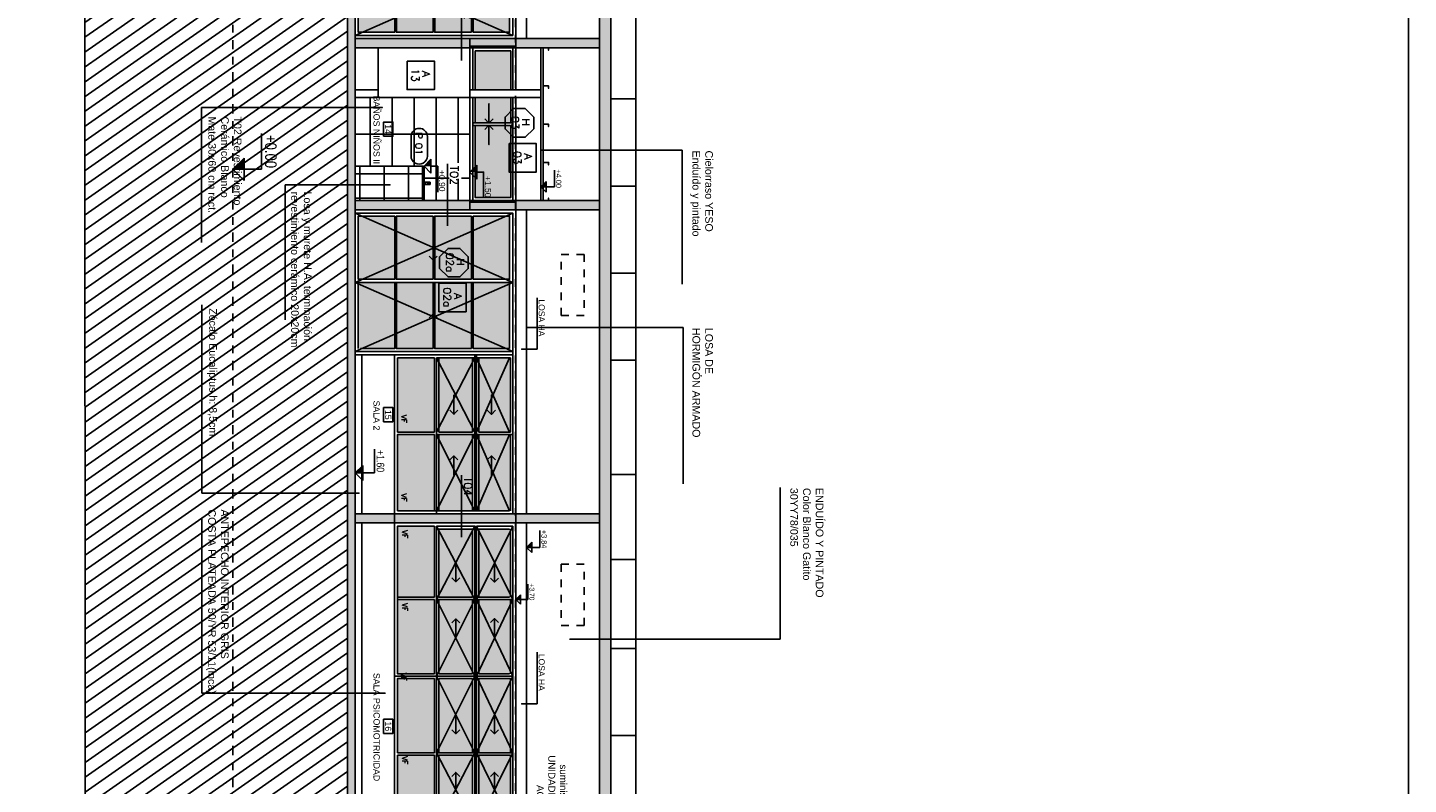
# Model space of a CAD drawing. Header units: millimetres. Extents: x 4617 to 4884, y 1258 to 1784.
# Tile 87 of 168: x 4735 to 4753, y 1275 to 1285. Entities that reach past the tile are written whole.
import ezdxf
from ezdxf.enums import TextEntityAlignment as Align

# ---------------------------------------------------------------- set-up
doc = ezdxf.new("R2010")
doc.units = ezdxf.units.MM
doc.header["$LTSCALE"] = 0.4
for name, pattern in [('DASHDOT', [1, 0.5, -0.25, 0, -0.25]), ('DOT', [6.35, 0, -6.35]), ('RAYITAS', [0.375, 0.25, -0.125])]:
    doc.linetypes.add(name, pattern=pattern)
for name, color, linetype in [('00 AC - ABERTURAS ALUMINIO - HATCH', 254, 'Continuous'), ('200', 6, 'Continuous'), ('200cotas50', 1, 'Continuous'), ('A ALUMINIO', 4, 'Continuous'), ('A EQUIPAMIENTO', 4, 'Continuous'), ('A HATCH MURO ALB', 252, 'Continuous'), ('A HATCH TABIQUE', 254, 'Continuous'), ('A HERRERÍA', 4, 'Continuous'), ('A MURO', 1, 'Continuous'), ('A MURO VISTO', 2, 'Continuous'), ('A PROYECCION', 8, 'Continuous'), ('A TABIQUE', 2, 'Continuous'), ('A VEGETACIÓN', 253, 'Continuous'), ('Hatch 354', 254, 'Continuous'), ('TXT', 3, 'Continuous'), ('TXT COTA', 3, 'Continuous'), ('TXT COTA NIVEL', 2, 'Continuous'), ('TXT PLANILLAS', 3, 'Continuous'), ('TXT TERMINACIONES', 3, 'Continuous')]:
    doc.layers.add(name, color=color, linetype=linetype)
doc.styles.add('arial', font='arial.ttf')
doc.styles.add('ARIAL NARROW', font='ARIALN.TTF')
doc.styles.add('ROMANS', font='romans', dxfattribs={"height": 2})
doc.styles.add('SaAS simplex', font='simplex.shx', dxfattribs={"width": 0.8})
doc.styles.get("Standard").update_dxf_attribs({"font": 'arial.ttf'})
doc.dimstyles.new('COTAS 125', dxfattribs={"dimscale": 0.01, "dimtxt": 15, "dimasz": 8, "dimexe": 5, "dimexo": 20, "dimgap": 10, "dimtad": 0, "dimzin": 9, "dimdsep": 46, "dimtxsty": 'SaAS simplex', "dimblk": 'OBLIQUE', "dimcen": 0, "dimclrd": 8, "dimclre": 8, "dimclrt": 256, "dimadec": 1, "dimazin": 0, "dimtfac": 1, "dimtmove": 2, "dimatfit": 3, "dimldrblk": 'OBLIQUE', "dimfxl": 10, "dimlwd": -1, "dimlwe": -1, "dimarcsym": 0})

# ---------------------------------------------------------------- blocks, each defined once
blk = doc.blocks.new('A01 c')
at = {"layer": 'Hatch 354'}
h = blk.add_hatch(color=256, dxfattribs=at)
h.dxf.hatch_style = 1
h.paths.add_polyline_path([(0.481, 1.035), (1.413, 1.035), (1.413, 0.555), (0.481, 0.555)])
h.paths.add_polyline_path([(0.521, 1.535), (1.413, 1.535), (1.413, 1.095), (0.521, 1.095)])
h.paths.add_polyline_path([(0.521, 2.03), (1.413, 2.03), (1.413, 1.615), (0.521, 1.615)])
h.paths.add_polyline_path([(1.443, 2.03), (2.416, 2.03), (2.416, 1.615), (1.443, 1.615)])
h.paths.add_polyline_path([(1.443, 1.535), (2.416, 1.535), (2.416, 1.095), (1.443, 1.095)])
h.paths.add_polyline_path([(1.443, 1.035), (2.416, 1.035), (2.416, 0.555), (1.443, 0.555)])
h = blk.add_hatch(color=256, dxfattribs=at)
h.dxf.hatch_style = 1
h.paths.add_polyline_path([(2.476, 2.03), (3.449, 2.03), (3.449, 1.615), (2.476, 1.615)])
h.paths.add_polyline_path([(3.479, 2.03), (4.381, 2.03), (4.381, 1.615), (3.479, 1.615)])
h.paths.add_polyline_path([(3.479, 1.535), (4.381, 1.535), (4.381, 1.095), (3.479, 1.095)])
h.paths.add_polyline_path([(2.476, 1.535), (3.449, 1.535), (3.449, 1.095), (2.476, 1.095)])
h.paths.add_polyline_path([(2.476, 1.035), (3.449, 1.035), (3.449, 0.555), (2.476, 0.555)])
h.paths.add_polyline_path([(3.479, 1.035), (4.411, 1.035), (4.411, 0.555), (3.479, 0.555)])
h = blk.add_hatch(color=256, dxfattribs=at)
h.dxf.hatch_style = 1
h.paths.add_polyline_path([(5.441, 2.02), (6.268, 2.02), (6.268, 1.543), (5.441, 1.543)])
h.paths.add_polyline_path([(4.534, 2.02), (5.401, 2.02), (5.401, 1.543), (4.534, 1.543)])
h.paths.add_polyline_path([(4.534, 1.523), (5.401, 1.523), (5.401, 1.04), (4.534, 1.04)])
h.paths.add_polyline_path([(5.441, 1.523), (6.268, 1.523), (6.268, 1.04), (5.441, 1.04)])
h.paths.add_polyline_path([(5.441, 1.02), (6.268, 1.02), (6.268, 0.537), (5.441, 0.537)])
h.paths.add_polyline_path([(4.534, 1.02), (5.401, 1.02), (5.401, 0.537), (4.534, 0.537)])
h.paths.add_polyline_path([(4.534, 0.517), (5.401, 0.517), (5.401, 0.04), (4.534, 0.04)])
h.paths.add_polyline_path([(5.441, 0.517), (6.268, 0.517), (6.268, 0.481), (6.268, 0.04), (5.441, 0.04)])
at = {"layer": 'A ALUMINIO'}
for p, q in [((0.32, 2.1), (0.32, 0.515)), ((0.32, 2.1), (6.351, 2.1)), ((0.481, 2.06), (0.481, 1.585)), ((4.494, 2.06), (0.481, 2.06)), ((1.413, 2.03), (0.521, 2.03)), ((0.521, 1.615), (0.521, 2.02)), ((1.443, 2.06), (1.443, 1.585)), ((1.443, 2.03), (2.416, 2.03)), ((2.416, 2.02), (2.416, 1.615)), ((2.446, 2.06), (2.446, 0.515)), ((2.476, 2.02), (2.476, 1.615)), ((3.449, 2.06), (3.449, 1.585)), ((4.411, 1.585), (4.411, 2.06)), ((4.534, 1.543), (4.534, 2.02)), ((4.534, 2.02), (5.401, 2.02)), ((5.401, 2.06), (5.401, 0)), ((6.351, 0), (6.351, 2.1)), ((0.481, 1.585), (2.446, 1.585)), ((2.416, 1.615), (1.443, 1.615)), ((1.443, 1.585), (2.416, 1.585)), ((1.443, 1.565), (1.443, 1.065)), ((1.443, 1.535), (2.416, 1.535)), ((2.416, 1.535), (2.416, 1.095)), ((4.411, 1.585), (2.446, 1.585)), ((4.411, 1.565), (2.446, 1.565)), ((3.449, 1.585), (2.476, 1.585)), ((3.449, 1.535), (2.476, 1.535)), ((2.476, 1.535), (2.476, 1.095)), ((3.449, 1.565), (3.449, 1.065)), ((4.411, 1.065), (4.411, 1.565)), ((5.401, 1.543), (4.534, 1.543)), ((5.401, 1.523), (4.534, 1.523)), ((5.441, 1.523), (6.268, 1.523)), ((1.443, 1.095), (2.416, 1.095)), ((3.449, 1.095), (2.476, 1.095)), ((0.481, 1.065), (2.446, 1.065)), ((0.481, 1.035), (1.413, 1.035)), ((1.413, 1.035), (1.413, 0.555)), ((1.443, 1.035), (2.416, 1.035)), ((1.443, 1.035), (1.443, 0.555)), ((4.411, 1.065), (2.446, 1.065)), ((3.449, 1.035), (2.476, 1.035)), ((2.476, 1.005), (2.476, 0.622)), ((3.449, 1.035), (3.449, 0.555)), ((4.411, 1.035), (3.479, 1.035)), ((3.479, 1.035), (3.479, 0.555)), ((5.401, 1.04), (4.534, 1.04)), ((5.441, 1.04), (6.268, 1.04)), ((6.351, 1.05), (6.351, 0)), ((0.32, 0.515), (4.451, 0.515)), ((6.268, 0.517), (6.268, 0.54))]:
    blk.add_line(p, q, dxfattribs=at)
for points in [[(0.441, 2.1), (0.321, 2.1), (0.321, 0.515), (0.441, 0.515)], [(3.449, 1.615), (2.476, 1.615), (2.476, 2.03), (3.449, 2.03)], [(4.381, 2.03), (3.479, 2.03), (3.479, 1.615), (4.381, 1.615)], [(6.268, 1.553), (6.268, 2.02), (5.441, 2.02), (5.441, 1.543), (6.268, 1.543)], [(6.268, 0.517), (5.441, 0.517), (5.441, 0.04), (6.268, 0.04), (6.268, 0.51)]]:
    blk.add_lwpolyline(points, close=True, dxfattribs=at)
for points in [[(1.413, 2.02), (1.413, 1.615), (0.521, 1.615)], [(4.411, 1.585), (4.411, 2.02)], [(6.351, 0), (4.451, 0), (4.451, 2.06)], [(6.308, 0), (6.308, 2.06), (4.494, 2.06), (4.494, 0)], [(0.481, 1.065), (0.481, 1.565), (2.446, 1.565)], [(1.413, 1.535), (1.413, 1.095), (0.521, 1.095), (0.521, 1.535), (1.413, 1.535)], [(3.479, 1.535), (3.479, 1.095), (4.381, 1.095), (4.381, 1.535), (3.479, 1.535)], [(4.534, 1.04), (4.534, 1.523)], [(5.441, 1.523), (5.441, 1.04)], [(6.268, 1.04), (6.268, 1.523)], [(2.416, 1.035), (2.416, 0.555), (0.481, 0.555), (0.481, 1.035)], [(2.476, 1.035), (2.476, 0.555), (3.449, 0.555)], [(3.479, 0.555), (4.411, 0.555), (4.411, 1.035)], [(4.534, 0.54), (4.534, 1.02), (5.401, 1.02)], [(6.268, 0.54), (6.268, 1.02), (5.441, 1.02), (5.441, 0.54)], [(4.534, 0.537), (5.401, 0.537)], [(5.401, 0.04), (4.534, 0.04), (4.534, 0.517), (5.401, 0.517)], [(6.268, 0.537), (5.441, 0.537)]]:
    blk.add_lwpolyline(points, dxfattribs=at)
at = {"layer": 'A PROYECCION'}
for p, q in [((1.443, 2.06), (0.481, 1.585)), ((0.481, 2.06), (1.443, 1.585)), ((1.443, 2.06), (2.446, 1.585)), ((2.446, 2.06), (1.443, 1.585)), ((3.449, 2.06), (2.446, 1.585)), ((2.446, 2.06), (3.449, 1.585)), ((3.449, 2.06), (4.411, 1.585)), ((4.411, 2.06), (3.449, 1.585)), ((5.401, 2.06), (4.494, 0)), ((4.494, 2.06), (5.401, 0)), ((6.308, 2.06), (5.401, 0)), ((5.401, 2.06), (6.308, 0)), ((1.443, 1.565), (0.481, 1.065)), ((0.481, 1.565), (1.443, 1.065)), ((1.443, 1.565), (2.446, 1.065)), ((2.446, 1.565), (1.443, 1.065)), ((3.449, 1.565), (2.446, 1.065)), ((2.446, 1.565), (3.449, 1.065)), ((3.449, 1.565), (4.411, 1.065)), ((4.411, 1.565), (3.449, 1.065))]:
    blk.add_line(p, q, dxfattribs=at)
for points in [[(1.162, 1.876), (1.215, 1.823), (0.962, 1.823), (1.215, 1.823), (1.162, 1.769)], [(1.745, 1.876), (1.692, 1.823), (1.945, 1.823), (1.692, 1.823), (1.745, 1.769)], [(3.147, 1.876), (3.2, 1.823), (2.947, 1.823), (3.2, 1.823), (3.147, 1.769)], [(3.76, 1.876), (3.707, 1.822), (3.93, 1.822), (3.707, 1.822), (3.76, 1.769)], [(1.158, 1.368), (1.211, 1.315), (0.958, 1.315), (1.211, 1.315), (1.158, 1.262)], [(1.749, 1.368), (1.696, 1.315), (1.949, 1.315), (1.696, 1.315), (1.749, 1.262)], [(3.147, 1.368), (3.2, 1.315), (2.947, 1.315), (3.2, 1.315), (3.147, 1.262)], [(3.76, 1.368), (3.707, 1.315), (3.93, 1.315), (3.707, 1.315), (3.76, 1.262)], [(4.937, 1.063), (4.99, 1.01), (4.862, 1.01), (4.99, 1.01), (4.937, 0.957)], [(5.745, 1.063), (5.692, 1.01), (5.819, 1.01), (5.692, 1.01), (5.745, 0.957)]]:
    blk.add_lwpolyline(points, dxfattribs=at)
at = {"layer": 'TXT TERMINACIONES', "color": 252, "char_height": 0.06784, "attachment_point": 9}
for insert in [(0.641, 0.614), (1.596, 0.614), (2.507, 0.603), (3.601, 0.614)]:
    blk.add_mtext('{\\Fromans|c0;VF}', dxfattribs=dict(at, insert=insert))
blk = doc.blocks.new('AL 02 b f')
at = {"layer": 'Hatch 354'}
h = blk.add_hatch(color=256, dxfattribs=at)
h.dxf.hatch_style = 1
h.paths.add_polyline_path([(0.907, 2.024), (0.08, 2.024), (0.08, 1.547), (0.907, 1.547)])
h.paths.add_polyline_path([(1.814, 2.024), (0.947, 2.024), (0.947, 1.547), (1.814, 1.547)])
h.paths.add_polyline_path([(1.814, 1.527), (0.947, 1.527), (0.947, 1.044), (1.814, 1.044)])
h.paths.add_polyline_path([(0.907, 1.527), (0.08, 1.527), (0.08, 1.044), (0.907, 1.044)])
h.paths.add_polyline_path([(0.907, 1.024), (0.08, 1.024), (0.08, 0.542), (0.907, 0.542)])
h.paths.add_polyline_path([(1.814, 1.024), (0.947, 1.024), (0.947, 0.542), (1.814, 0.542)])
h.paths.add_polyline_path([(1.814, 0.522), (0.947, 0.522), (0.947, 0.044), (1.814, 0.044)])
h.paths.add_polyline_path([(0.907, 0.522), (0.08, 0.522), (0.08, 0.044), (0.907, 0.044)])
h.paths.add_polyline_path([(2.907, 1.039), (1.937, 1.039), (1.937, 0.559), (2.907, 0.559)])
h.paths.add_polyline_path([(3.937, 1.039), (2.937, 1.039), (2.937, 0.559), (3.937, 0.559)])
h.paths.add_polyline_path([(3.937, 1.539), (2.937, 1.539), (2.937, 1.099), (3.937, 1.099)])
h.paths.add_polyline_path([(2.907, 1.539), (1.937, 1.539), (1.937, 1.099), (2.907, 1.099)])
h.paths.add_polyline_path([(2.907, 2.034), (1.937, 2.034), (1.937, 1.619), (2.907, 1.619)])
h.paths.add_polyline_path([(3.937, 2.034), (3.035, 2.034), (2.937, 2.034), (2.937, 1.619), (3.937, 1.619)])
at = {"layer": 'A ALUMINIO'}
for p, q in [((1.897, 2.104), (-0.003, 2.104)), ((3.977, 2.104), (-0.003, 2.104)), ((3.977, 2.104), (-0.003, 2.104)), ((-0.003, 0.004), (-0.003, 2.104)), ((0.947, 2.064), (0.947, 0.004)), ((1.814, 2.024), (0.947, 2.024)), ((1.814, 1.547), (1.814, 2.024)), ((1.854, 2.064), (3.977, 2.064)), ((1.937, 1.589), (1.937, 2.024)), ((2.937, 2.064), (2.937, 1.589)), ((2.937, 2.034), (3.937, 2.034)), ((3.937, 2.024), (3.937, 1.539)), ((3.977, 2.104), (3.977, 0.519)), ((0.907, 1.527), (0.08, 1.527)), ((0.947, 1.547), (1.814, 1.547)), ((0.947, 1.527), (1.814, 1.527)), ((1.897, 1.589), (3.937, 1.589)), ((1.897, 1.569), (3.937, 1.569)), ((1.937, 1.069), (1.937, 1.569)), ((2.937, 1.619), (3.937, 1.619)), ((2.937, 1.569), (2.937, 1.069)), ((2.937, 1.539), (3.937, 1.539)), ((3.937, 1.539), (3.937, 1.039)), ((2.937, 1.099), (3.937, 1.099)), ((0.907, 1.024), (0.08, 1.024)), ((0.947, 1.024), (1.814, 1.024)), ((1.937, 1.069), (3.977, 1.069)), ((1.937, 1.039), (2.907, 1.039)), ((2.937, 1.039), (3.937, 1.039)), ((3.977, 0.519), (1.897, 0.519)), ((1.897, 0.004), (-0.003, 0.004)), ((0.947, 0.044), (1.814, 0.044))]:
    blk.add_line(p, q, dxfattribs=at)
for points in [[(0.04, 0.004), (0.04, 2.064), (1.854, 2.064), (1.854, 0.004)], [(1.897, 0.004), (1.897, 2.064)], [(1.937, 1.589), (1.937, 2.024)], [(0.907, 1.527), (0.907, 1.044), (0.08, 1.044), (0.08, 1.527)], [(0.947, 1.044), (1.814, 1.044), (1.814, 1.527)], [(2.907, 1.539), (2.907, 1.099), (1.937, 1.099), (1.937, 1.539), (2.907, 1.539)], [(0.907, 1.024), (0.907, 0.542), (0.08, 0.542), (0.08, 1.024)], [(0.947, 0.542), (1.814, 0.542), (1.814, 1.024)], [(2.907, 1.039), (2.907, 0.559), (1.937, 0.559), (1.937, 1.039)], [(3.937, 1.039), (3.937, 0.559), (2.937, 0.559), (2.937, 1.039)], [(1.814, 0.074), (1.814, 0.522), (0.947, 0.522)]]:
    blk.add_lwpolyline(points, dxfattribs=at)
for points in [[(0.08, 1.557), (0.08, 2.024), (0.907, 2.024), (0.907, 1.547), (0.08, 1.547)], [(2.907, 2.034), (2.907, 1.619), (1.937, 1.619), (1.937, 2.034)], [(0.08, 0.522), (0.907, 0.522), (0.907, 0.044), (0.08, 0.044)]]:
    blk.add_lwpolyline(points, close=True, dxfattribs=at)
at = {"layer": 'A PROYECCION'}
for p, q in [((0.04, 2.064), (0.947, 0.004)), ((0.947, 2.064), (0.04, 0.004)), ((0.947, 2.064), (1.854, 0.004)), ((1.854, 2.064), (0.947, 0.004)), ((2.907, 2.024), (1.937, 1.589)), ((1.937, 2.024), (2.907, 1.589)), ((2.937, 2.024), (3.937, 1.589)), ((3.937, 2.024), (2.937, 1.589)), ((2.907, 1.569), (1.937, 1.069)), ((1.937, 1.569), (2.907, 1.069)), ((2.937, 1.569), (3.937, 1.069)), ((3.937, 1.569), (2.942, 1.069))]:
    blk.add_line(p, q, dxfattribs=at)
for points in [[(2.622, 1.838), (2.675, 1.785), (2.422, 1.785), (2.675, 1.785), (2.622, 1.732)], [(3.272, 1.838), (3.219, 1.785), (3.472, 1.785), (3.219, 1.785), (3.272, 1.732)], [(2.621, 1.348), (2.674, 1.295), (2.422, 1.295), (2.674, 1.295), (2.621, 1.242)], [(3.272, 1.348), (3.219, 1.295), (3.472, 1.295), (3.219, 1.295), (3.272, 1.242)], [(0.603, 1.077), (0.656, 1.024), (0.529, 1.024), (0.656, 1.024), (0.603, 0.971)], [(1.411, 1.077), (1.358, 1.024), (1.486, 1.024), (1.358, 1.024), (1.411, 0.971)]]:
    blk.add_lwpolyline(points, dxfattribs=at)
blk = doc.blocks.new('TIPO_MURO')
at = {"linetype": 'Continuous'}
blk.add_line((-1.161, 0), (0, 0), dxfattribs=at)
at = {"style": 'ROMANS', "oblique": 0.1745}
blk.add_attdef('M00', text='', height=0.15, dxfattribs=at).set_placement((-0.606, 0.22), align=Align.TOP_LEFT)
blk = doc.blocks.new('*U468')
at = {"color": 0, "linetype": 'ByBlock'}
blk.add_lwpolyline([(-0.287, -0.195), (0.287, -0.195), (0.287, 0.354), (-0.287, 0.354)], close=True, dxfattribs=at)
at = {"color": 0, "linetype": 'ByBlock', "style": 'ROMANS', "width": 1.1}
blk.add_text('A', height=0.15, dxfattribs=at).set_placement((-0.088, 0.112))
at = {"color": 0, "linetype": 'ByBlock', "style": 'ROMANS', "width": 1.05}
blk.add_attdef('NRO', text='', height=0.15, dxfattribs=at).set_placement((0, -0.027), align=Align.MIDDLE)
blk = doc.blocks.new('*U575')
at = {"color": 0, "linetype": 'ByBlock', "ltscale": 0.1}
blk.add_lwpolyline([(0, 0.344), (0.119, 0.344), (0.288, 0.175), (0.288, -0.064), (0.119, -0.233), (0, -0.233), (-0.119, -0.233), (-0.288, -0.064), (-0.288, 0.175), (-0.119, 0.344)], close=True, dxfattribs=at)
at = {"color": 0, "style": 'ROMANS', "width": 1.1}
blk.add_text('H', height=0.15, dxfattribs=at).set_placement((-0.088, 0.112))
at = {"color": 0, "linetype": 'ByBlock', "style": 'ROMANS', "width": 1.05}
blk.add_attdef('NRO', text='', height=0.15, dxfattribs=at).set_placement((0, -0.027), align=Align.MIDDLE)
blk = doc.blocks.new('NUMERO+NOMBRE LOCAL')
blk.add_lwpolyline([(-0.085, -0.109), (0.085, -0.109), (0.085, 0.001), (-0.085, 0.001)], close=True)
at = {"style": 'arial'}
blk.add_attdef('NOMBRE', text='', height=0.075, dxfattribs=at).set_placement((0, -0.229), align=Align.CENTER)
blk.add_attdef('00', text='', height=0.07, dxfattribs=at).set_placement((0, -0.054), align=Align.MIDDLE_CENTER)
blk = doc.blocks.new('*U469')
for p, q in [((-0.273, 0.158), (0.153, 0.158)), ((-0.273, -0.198), (0.153, -0.198))]:
    blk.add_line(p, q)
for centre, start, end in [((-0.273, -0.02), 90, 270), ((0.153, -0.02), 270, 90)]:
    blk.add_arc(centre, 0.178, start, end)
at = {"style": 'ROMANS', "width": 1.1}
blk.add_text('P', height=0.15, dxfattribs=at).set_placement((-0.365, -0.102))
at = {"color": 0, "linetype": 'ByBlock', "style": 'ROMANS', "width": 1.05}
blk.add_attdef('NRO', text='', height=0.15, dxfattribs=at).set_placement((0, -0.027), align=Align.MIDDLE)
blk = doc.blocks.new('_Oblique')
at = {"layer": 'TXT COTA', "color": 0, "lineweight": -2}
blk.add_line((-0.5, -0.5), (0.5, 0.5), dxfattribs=at)
blk = doc.blocks.new('TIPOS_GRAL1')
at = {"color": 0, "linetype": 'ByBlock', "ltscale": 0.5}
blk.add_lwpolyline([(-0.287, -0.195), (0.287, -0.195), (0.287, 0.354), (-0.287, 0.354)], close=True, dxfattribs=at)
at = {"color": 0, "linetype": 'ByBlock', "style": 'ROMANS', "width": 1.1}
blk.add_text('A', height=0.15, dxfattribs=at).set_placement((-0.088, 0.112))
at = {"color": 0, "linetype": 'ByBlock', "style": 'ROMANS', "width": 1.05}
blk.add_attdef('NRO', text='', height=0.15, dxfattribs=at).set_placement((0, -0.027), align=Align.MIDDLE)
blk = doc.blocks.new('TIPOS_GRAL2')
at = {"color": 0, "linetype": 'ByBlock', "ltscale": 0.5}
blk.add_lwpolyline([(0, 0.344), (0.119, 0.344), (0.288, 0.175), (0.288, -0.064), (0.119, -0.233), (0, -0.233), (-0.119, -0.233), (-0.288, -0.064), (-0.288, 0.175), (-0.119, 0.344)], close=True, dxfattribs=at)
at = {"color": 0, "style": 'ROMANS', "width": 1.1}
blk.add_text('H', height=0.15, dxfattribs=at).set_placement((-0.088, 0.112))
at = {"color": 0, "linetype": 'ByBlock', "style": 'ROMANS', "width": 1.05}
blk.add_attdef('NRO', text='', height=0.15, dxfattribs=at).set_placement((0, -0.027), align=Align.MIDDLE)
blk = doc.blocks.new('Nivel corte')
at = {"color": 0}
for p, q in [((0, 0.2), (0.25, 0.2)), ((0, 0), (0, 0.2)), ((0.0784, 0.0784), (-0.0784, 0.0784)), ((0, 0), (-0.0784, 0.0784)), ((0, 0), (0.0784, 0.0784))]:
    blk.add_line(p, q, dxfattribs=at)
blk.add_solid([(0, 0), (0.0784, 0.0784), (0, 0.0784), (0.0784, 0.0784)], dxfattribs=at)
at = {"color": 0, "style": 'ARIAL NARROW', "flags": 4}
blk.add_attdef('NIVEL', text='', height=0.08, dxfattribs=at).set_placement((0.125, 0.2), align=Align.BOTTOM_CENTER)
blk = doc.blocks.new('bacha baño')
at = {"layer": '00 AC - ABERTURAS ALUMINIO - HATCH'}
h = blk.add_hatch(dxfattribs=at)
h.set_pattern_fill('NET', color=251, scale=0.1001, angle=90)
h.set_pattern_definition([(3e-14, (0, 0), (9e-17, 0.3178175), []), (90, (0, 0), (-0.3178175, 1e-16), [])])
h.paths.add_polyline_path([(476.473, 95.669), (476.923, 95.669), (476.923, 94.789), (476.473, 94.789)])
at = {"layer": 'A ALUMINIO'}
for p, q in [((476.683, 95.689), (476.683, 95.769)), ((476.713, 95.769), (476.683, 95.769)), ((476.683, 95.749), (476.713, 95.749)), ((476.683, 95.739), (476.713, 95.739)), ((476.713, 95.689), (476.713, 95.769)), ((476.473, 95.669), (476.923, 95.669)), ((476.478, 95.689), (476.923, 95.689)), ((476.683, 95.709), (476.713, 95.709))]:
    blk.add_line(p, q, dxfattribs=at)
blk = doc.blocks.new('bacha baño1')
at = {"layer": 'A ALUMINIO'}
blk.add_line((476.473, 95.684), (476.473, 95.669), dxfattribs=at)
blk.add_lwpolyline([(476.473, 95.669), (476.473, 95.669), (476.473, 95.596), (476.473, 94.789)], dxfattribs=at)
blk.add_arc((476.478, 95.684), 0.005, 90, 180, dxfattribs=at)
at = {"layer": '00 AC - ABERTURAS ALUMINIO - HATCH', "color": 251}
blk.add_blockref('bacha baño', (0, 0), dxfattribs=at)
blk = doc.blocks.new('A$C2CDF7251')
at = {"layer": 'TXT', "char_height": 0.1, "attachment_point": 1, "rotation": 360, "style": 'arial'}
for s, insert, width in [('ENDUÍDO Y PINTADO \\PColor Blanco Gatito\\P30YY78/035', (31.851, 9.295, -9.971), 2.40512), ('Losa y murete H.A. terminación revestimiento cerámico 20x20cm', (27.971, 2.598), 2.56367), ('T02 Revestimiento\\PCerámico Blanco\\PMate 30x60 cm rect.', (26.988, 1.682), 3.16222), ('ANTEPECHO INTERIOR GRIS \\PCOSTA PLATEADA 50/YR 53/11(inca)', (32.132, 1.513), 4.71753), ('\\pi1.4469;PORCELANATO rectificado \\P\\pi2.1098;60x60 G4 s/MCP', (34.584, 1.484), 3.16222), ('Zócalo Eucaliptus h: 8,5cm', (29.498, 1.36), 3.16222)]:
    blk.add_mtext(s, dxfattribs=dict(at, insert=insert, width=width))
for s, insert in [('Cielorraso YESO\\PEnduído y pintado', (27.434, 7.849, -9.971)), ('LOSA DE \\PHORMIGÓN ARMADO', (29.755, 7.849))]:
    blk.add_mtext(s, dxfattribs=dict(at, insert=insert))
at = {"layer": 'A HERRERÍA', "color": 254, "ltscale": 0.5}
for points in [[(33.831, 5.976, -9.971), (33.832, 8.729, -9.971), (31.847, 8.729, -9.971)], [(27.43, 5.6, -9.971), (27.43, 7.446, -9.971), (29.183, 7.446, -9.971)], [(29.75, 5.41), (29.75, 7.46), (31.796, 7.46)], [(27.884, 3.628), (27.882, 2.254), (29.649, 2.254)], [(26.872, 3.525), (26.871, 1.161), (28.638, 1.161)], [(34.54, 3.563), (34.54, 1.162), (32.241, 1.162)], [(31.919, 3.222), (31.919, 1.162), (29.455, 1.162)]]:
    blk.add_leader(points, dimstyle='COTAS 125', override={"dimtxt": 5, "dimasz": 6, "dimldrblk": 'DotSmall'}, dxfattribs=at)

msp = doc.modelspace()

# ---------------------------------------------------------------- hatches: boundary and pattern name
at = {"layer": 'A HATCH MURO ALB'}
h = msp.add_hatch(dxfattribs=at)
h.set_pattern_fill('2X4', color=256, scale=0.012, angle=-90, pattern_type=2)
h.set_pattern_definition([(270, (4721.57102, 1317.2153), (0.288, -4e-16), []), (360, (4721.571, 1317.2153), (8e-16, 0.576), [])])
edge = h.paths.add_edge_path()
edge.add_line((4740.461, 1282.085), (4740.461, 1282.897))
edge.add_line((4740.467, 1282.857), (4740.467, 1282.649))
edge.add_line((4740.467, 1282.649), (4740.625, 1282.649))
edge.add_line((4740.625, 1282.649), (4740.625, 1282.856))
edge.add_line((4740.625, 1282.856), (4740.467, 1282.857))
h.paths.add_polyline_path([(4740.733, 1283.713), (4739.233, 1283.713), (4739.233, 1282.813), (4740.133, 1282.813), (4740.133, 1282.363), (4740.733, 1282.363)])
at = {"layer": 'A HATCH TABIQUE'}
h = msp.add_hatch(dxfattribs=at)
h.set_pattern_fill('HONEY', color=256, scale=0.01, angle=630)
h.set_pattern_definition([(270, (4735.93786, 1329.90521), (0.027496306, -0.047625), [0.03175, -0.0635]), (30, (4735.93786, 1329.90521), (0.027496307, 0.047625), [0.03175, -0.0635]), (330, (4735.93786, 1329.90521), (0.054992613, -1e-10), [-0.0635, 0.03175])])
h.paths.add_polyline_path([(4742.579, 1304.123), (4742.429, 1304.123), (4742.429, 1269.512), (4742.579, 1269.512)])
h = msp.add_hatch(color=256, dxfattribs=at)
h.dxf.hatch_style = 1
h.paths.add_polyline_path([(4739.233, 1284.483), (4739.233, 1284.363), (4742.429, 1284.363), (4742.429, 1284.483)])
h = msp.add_hatch(color=256, dxfattribs=at)
h.dxf.hatch_style = 1
h.paths.add_polyline_path([(4739.233, 1282.363), (4739.233, 1282.243), (4742.429, 1282.243), (4742.429, 1282.363)])
h = msp.add_hatch(color=256, dxfattribs=at)
h.dxf.hatch_style = 1
h.paths.add_polyline_path([(4739.233, 1278.263), (4739.233, 1278.143), (4742.429, 1278.143), (4742.429, 1278.263)])
at = {"layer": 'A MURO'}
h = msp.add_hatch(color=256, dxfattribs=at)
h.dxf.hatch_style = 1
h.paths.add_polyline_path([(4739.133, 1270.112), (4738.733, 1270.112), (4738.733, 1269.812), (4739.133, 1269.812), (4739.233, 1269.812), (4739.233, 1303.383), (4739.133, 1303.382)])
at = {"layer": 'A VEGETACIÓN'}
h = msp.add_hatch(dxfattribs=at)
h.set_pattern_fill('LINE', color=253, scale=0.05, angle=-55, double=1)
h.set_pattern_definition([(215, (283.32827, 1219.23544), (0.091055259, -0.130040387), [])])
edge = h.paths.add_edge_path()
edge.add_spline(control_points=[(4738.244, 1311.628), (4737.84, 1312.32), (4737.491, 1313.107), (4737.215, 1314.291), (4737.568, 1316.609), (4738.01, 1318.632), (4738.134, 1320.039)], knot_values=[0, 0, 0, 0, 1.503814, 2.722886, 4.072682, 7.155394, 7.155394, 7.155394, 7.155394], degree=3, periodic=0)
edge.add_line((4738.134, 1320.039), (4738.184, 1320.137))
edge.add_line((4738.184, 1320.137), (4738.184, 1320.847))
edge.add_line((4738.184, 1320.847), (4738.134, 1320.967))
edge.add_line((4738.134, 1320.967), (4738.131, 1321.509))
edge.add_line((4738.131, 1321.509), (4738.143, 1328.563))
edge.add_line((4738.143, 1328.563), (4735.682, 1328.563))
edge.add_line((4735.682, 1328.563), (4735.706, 1261.169))
edge.add_line((4735.706, 1261.169), (4737.189, 1261.169))
edge.add_line((4737.189, 1261.169), (4738.143, 1261.169))
edge.add_line((4738.143, 1261.169), (4738.141, 1262.991))
edge.add_line((4738.141, 1262.991), (4738.133, 1263.198))
edge.add_line((4738.133, 1263.198), (4738.133, 1263.542))
edge.add_line((4738.133, 1263.542), (4738.112, 1264.214))
edge.add_line((4738.112, 1264.214), (4738.126, 1264.36))
edge.add_line((4738.126, 1264.36), (4738.093, 1264.865))
edge.add_line((4738.093, 1264.865), (4738.113, 1265.343))
edge.add_line((4738.113, 1265.343), (4738.132, 1265.914))
edge.add_line((4738.132, 1265.914), (4738.133, 1266.289))
edge.add_line((4738.133, 1266.289), (4738.133, 1266.46))
edge.add_line((4738.133, 1266.46), (4738.133, 1266.552))
edge.add_line((4738.133, 1266.552), (4738.012, 1266.752))
edge.add_line((4738.012, 1266.752), (4738.053, 1269.811))
edge.add_line((4738.053, 1269.811), (4737.573, 1269.811))
edge.add_line((4737.573, 1269.811), (4739.133, 1269.811))
edge.add_line((4739.133, 1269.811), (4739.133, 1303.822))
edge.add_line((4739.133, 1303.822), (4739.042, 1303.822))
edge.add_line((4739.042, 1303.822), (4739.017, 1306.774))
edge.add_line((4739.017, 1306.774), (4738.817, 1306.774))
edge.add_line((4738.817, 1306.774), (4738.817, 1306.924))
edge.add_line((4738.817, 1306.924), (4739.102, 1306.924))
edge.add_line((4739.102, 1306.924), (4739.066, 1309.707))
edge.add_line((4739.066, 1309.707), (4737.523, 1309.704))
edge.add_line((4737.523, 1309.704), (4738.084, 1309.707))
edge.add_line((4738.084, 1309.707), (4738.084, 1311.428))
edge.add_line((4738.084, 1311.428), (4737.383, 1311.425))
edge.add_line((4737.383, 1311.425), (4737.383, 1311.625))
edge.add_line((4737.383, 1311.625), (4737.643, 1311.625))
at = {"layer": 'Hatch 354'}
h = msp.add_hatch(color=256, dxfattribs=at)
h.dxf.hatch_style = 1
h.paths.add_polyline_path([(4740.803, 1282.403), (4740.803, 1283.347), (4741.267, 1283.347), (4741.267, 1282.403)])
h.paths.add_polyline_path([(4740.803, 1283.813), (4741.267, 1283.813), (4741.267, 1284.323), (4740.803, 1284.323)])
h.paths.add_polyline_path([(4741.267, 1283.713), (4740.803, 1283.713), (4740.803, 1283.379), (4741.267, 1283.379)])
at = {"layer": 'TXT COTA NIVEL'}
h = msp.add_hatch(color=256, dxfattribs=at)
h.dxf.hatch_style = 1
h.paths.add_polyline_path([(4740.224, 1282.813), (4740.224, 1282.903), (4740.133, 1282.813)])
h = msp.add_hatch(color=256, dxfattribs=at)
h.dxf.hatch_style = 1
h.paths.add_polyline_path([(4740.824, 1282.735), (4740.824, 1282.826), (4740.733, 1282.735)])

# ---------------------------------------------------------------- linework, layer by layer
at = {"color": 6, "ltscale": 0.01}
for points in [[(4741.756, 1284.333), (4741.763, 1284.333), (4741.763, 1284.363), (4741.693, 1284.363), (4741.693, 1284.333), (4741.7, 1284.333)], [(4741.756, 1283.833), (4741.763, 1283.833), (4741.763, 1283.863), (4741.693, 1283.863), (4741.693, 1283.833), (4741.7, 1283.833)], [(4741.756, 1283.333), (4741.763, 1283.333), (4741.763, 1283.363), (4741.693, 1283.363), (4741.693, 1283.333), (4741.7, 1283.333)], [(4741.756, 1282.833), (4741.763, 1282.833), (4741.763, 1282.863), (4741.693, 1282.863), (4741.693, 1282.833), (4741.7, 1282.833)], [(4741.756, 1282.393), (4741.763, 1282.393), (4741.763, 1282.363), (4741.693, 1282.363), (4741.693, 1282.393), (4741.7, 1282.393)]]:
    msp.add_lwpolyline(points, dxfattribs=at)
at = {"layer": '200', "color": 2, "linetype": 'DASHDOT', "ltscale": 0.6}
for points in [[(4737.633, 1328.564), (4737.633, 1261.169)], [(4739.233, 1328.564), (4739.233, 1261.169)]]:
    msp.add_lwpolyline(points, dxfattribs=at)
at = {"layer": 'A ALUMINIO'}
for p, q in [((4739.533, 1283.713), (4739.533, 1284.363)), ((4740.733, 1283.713), (4740.733, 1284.363)), ((4740.773, 1284.383), (4740.773, 1283.813)), ((4741.333, 1284.383), (4741.333, 1283.813)), ((4739.233, 1283.813), (4739.533, 1283.813)), ((4740.733, 1283.813), (4741.663, 1283.813)), ((4739.233, 1283.713), (4740.733, 1283.713)), ((4740.733, 1283.713), (4741.663, 1283.713)), ((4740.773, 1283.713), (4740.773, 1282.343)), ((4741.333, 1283.713), (4741.333, 1282.343)), ((4741.293, 1283.379), (4740.773, 1283.379)), ((4741.263, 1283.347), (4740.773, 1283.347))]:
    msp.add_line(p, q, dxfattribs=at)
for points in [[(4741.333, 1284.483), (4741.333, 1284.383), (4740.733, 1284.383), (4740.733, 1284.483)], [(4741.333, 1282.343), (4741.333, 1282.243), (4740.733, 1282.243), (4740.733, 1282.343)]]:
    msp.add_lwpolyline(points, close=True, dxfattribs=at)
for points in [[(4741.297, 1283.713), (4741.297, 1282.343), (4740.733, 1282.343), (4740.733, 1284.383), (4741.297, 1284.383), (4741.297, 1283.813)], [(4740.803, 1283.813), (4740.803, 1284.323), (4741.267, 1284.323), (4741.267, 1283.813)], [(4740.803, 1283.378), (4740.803, 1283.713)], [(4741.267, 1283.713), (4741.267, 1283.379)], [(4741.267, 1283.347), (4741.267, 1282.403), (4740.803, 1282.403), (4740.803, 1283.348)]]:
    msp.add_lwpolyline(points, dxfattribs=at)
at = {"layer": 'A EQUIPAMIENTO'}
msp.add_line((4740.633, 1278.143), (4739.233, 1278.143), dxfattribs=at)
at = {"layer": 'A HATCH MURO ALB'}
for p, q in [((4739.318, 1280.343), (4739.318, 1278.263)), ((4739.318, 1278.143), (4739.318, 1274.132))]:
    msp.add_line(p, q, dxfattribs=at)
at = {"layer": 'A MURO'}
for p, q in [((4735.673, 1328.564), (4735.706, 1261.169)), ((4739.233, 1269.812), (4739.233, 1303.823)), ((4739.133, 1270.112), (4739.133, 1303.523)), ((4739.133, 1303.523), (4739.133, 1270.112))]:
    msp.add_line(p, q, dxfattribs=at)
at = {"layer": 'A MURO', "color": 1}
for p, q in [((4742.579, 1304.123), (4742.579, 1269.512)), ((4741.473, 1284.483), (4741.473, 1288.463)), ((4741.473, 1278.263), (4741.473, 1282.243)), ((4741.473, 1272.232), (4741.473, 1278.143))]:
    msp.add_line(p, q, dxfattribs=at)
at = {"layer": 'A MURO', "color": 252}
for p, q in [((4742.903, 1283.693), (4742.579, 1283.693)), ((4742.903, 1282.553), (4742.579, 1282.553)), ((4742.903, 1281.413), (4742.579, 1281.413)), ((4742.903, 1280.273), (4742.579, 1280.273)), ((4742.903, 1278.778), (4742.579, 1278.778)), ((4742.903, 1277.663), (4742.579, 1277.663)), ((4742.903, 1276.498), (4742.579, 1276.498)), ((4742.903, 1275.358), (4742.579, 1275.358))]:
    msp.add_line(p, q, dxfattribs=at)
at = {"layer": 'A MURO'}
msp.add_lwpolyline([(4753.011, 1328.564), (4753.011, 1261.169), (4731.974, 1261.169), (4731.773, 1328.564)], close=True, dxfattribs=at)
at = {"layer": 'A MURO', "color": 1}
msp.add_lwpolyline([(4742.903, 1269.512), (4742.903, 1304.123), (4742.429, 1304.123), (4742.429, 1269.512), (4742.903, 1269.512)], dxfattribs=at)
at = {"layer": 'A MURO VISTO'}
for p, q in [((4741.663, 1284.363), (4741.663, 1282.363)), ((4741.693, 1284.363), (4741.693, 1282.363))]:
    msp.add_line(p, q, dxfattribs=at)
at = {"layer": 'A PROYECCION'}
for points in [[(4741.036, 1283.431), (4740.983, 1283.378), (4740.983, 1283.631), (4740.983, 1283.378), (4740.93, 1283.431)], [(4741.036, 1283.295), (4740.983, 1283.348), (4740.983, 1283.095), (4740.983, 1283.348), (4740.93, 1283.295)]]:
    msp.add_lwpolyline(points, dxfattribs=at)
at = {"layer": 'A PROYECCION', "linetype": 'RAYITAS'}
for points in [[(4742.229, 1281.659), (4742.229, 1280.859), (4741.929, 1280.859), (4741.929, 1281.659), (4742.229, 1281.659)], [(4742.229, 1276.802), (4742.229, 1277.602), (4741.929, 1277.602), (4741.929, 1276.802), (4742.229, 1276.802)]]:
    msp.add_lwpolyline(points, dxfattribs=at)
at = {"layer": 'A TABIQUE'}
for p, q in [((4739.233, 1284.483), (4742.429, 1284.483)), ((4739.233, 1284.363), (4742.429, 1284.363)), ((4739.233, 1282.363), (4742.429, 1282.363)), ((4739.233, 1282.243), (4742.429, 1282.243)), ((4739.233, 1278.263), (4742.429, 1278.263)), ((4739.233, 1278.143), (4742.429, 1278.143))]:
    msp.add_line(p, q, dxfattribs=at)
at = {"layer": 'TXT', "color": 253, "linetype": 'DOT', "ltscale": 0.01}
for p, q in [((4741.331, 1264.034), (4741.331, 1304.092)), ((4742.903, 1264.075), (4742.903, 1304.133))]:
    msp.add_line(p, q, dxfattribs=at)
at = {"layer": 'TXT COTA NIVEL'}
for p, q in [((4740.133, 1282.813), (4740.224, 1282.903)), ((4740.224, 1282.722), (4740.224, 1282.903)), ((4740.133, 1282.813), (4740.224, 1282.722)), ((4740.733, 1282.735), (4740.824, 1282.826)), ((4740.733, 1282.735), (4740.824, 1282.645)), ((4740.824, 1282.645), (4740.824, 1282.826))]:
    msp.add_line(p, q, dxfattribs=at)
for points in [[(4740.224, 1282.813), (4740.312, 1282.813), (4740.312, 1282.475)], [(4740.824, 1282.735), (4740.912, 1282.735), (4740.912, 1282.398)]]:
    msp.add_lwpolyline(points, dxfattribs=at)

# ---------------------------------------------------------------- block references
at = {"layer": '00 AC - ABERTURAS ALUMINIO - HATCH', "color": 251, "rotation": 269.9999999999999}
msp.add_blockref('bacha baño1', (4644.444, 1759.285), dxfattribs=at)
at = {"layer": '200cotas50'}
ref = msp.add_blockref('Nivel corte', (4737.634, 1282.772), dxfattribs=dict(at, xscale=-1.875, yscale=1.875, zscale=1.875, rotation=269.9999999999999))
ref.add_attrib('NIVEL', '+0.00', dxfattribs={"layer": '0', "color": 0, "height": 0.15, "rotation": 270, "style": 'ARIAL NARROW', "flags": 4}).set_placement((4738.009, 1283.005), align=Align.BOTTOM_CENTER)
ref = msp.add_blockref('Nivel corte', (4741.663, 1282.542), dxfattribs=dict(at, xscale=-0.875, yscale=0.875, zscale=0.875, rotation=269.9999999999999))
ref.add_attrib('NIVEL', '+4.00', dxfattribs={"layer": '0', "color": 0, "height": 0.07, "rotation": 270, "style": 'ARIAL NARROW', "flags": 4}).set_placement((4741.838, 1282.65), align=Align.BOTTOM_CENTER)
ref = msp.add_blockref('Nivel corte', (4739.233, 1278.797), dxfattribs=dict(at, xscale=-1.25, yscale=1.25, zscale=1.25, rotation=269.9999999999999))
ref.add_attrib('NIVEL', '+1.60', dxfattribs={"layer": '0', "color": 0, "height": 0.1, "rotation": 270, "style": 'ARIAL NARROW', "flags": 4}).set_placement((4739.483, 1278.952), align=Align.BOTTOM_CENTER)
ref = msp.add_blockref('Nivel corte', (4741.473, 1277.823), dxfattribs=dict(at, xscale=-0.875, yscale=0.875, zscale=0.875, rotation=269.9999999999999))
ref.add_attrib('NIVEL', '+3.84', dxfattribs={"layer": '0', "color": 0, "height": 0.07, "rotation": 270, "style": 'ARIAL NARROW', "flags": 4}).set_placement((4741.648, 1277.931), align=Align.BOTTOM_CENTER)
ref = msp.add_blockref('Nivel corte', (4741.333, 1277.14), dxfattribs=dict(at, xscale=-0.8, yscale=0.8, zscale=0.8, rotation=269.9999999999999))
ref.add_attrib('NIVEL', '+3.70', dxfattribs={"layer": '0', "color": 0, "height": 0.064, "rotation": 270, "style": 'ARIAL NARROW', "flags": 4}).set_placement((4741.493, 1277.239), align=Align.BOTTOM_CENTER)
at = {"layer": 'A ALUMINIO', "xscale": -1, "rotation": 269.9999999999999}
msp.add_blockref('AL 02 b f', (4739.229, 1284.486), dxfattribs=at)
at = {"layer": 'A ALUMINIO', "rotation": 269.9999999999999}
msp.add_blockref('AL 02 b f', (4739.229, 1282.239), dxfattribs=at)
at = {"layer": 'Hatch 354', "rotation": 269.9999999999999}
msp.add_blockref('A01 c', (4739.233, 1278.583), dxfattribs=at)
at = {"layer": 'TXT', "rotation": 269.9999999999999}
msp.add_blockref('A$C2CDF7251', (4736.063, 1310.452), dxfattribs=at)
at = {"layer": 'TXT'}
ref = msp.add_blockref('NUMERO+NOMBRE LOCAL', (4739.724, 1283.298), dxfattribs=dict(at, xscale=-1.1, yscale=1.1, zscale=1.1, rotation=269.9999999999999))
ref.add_attrib('00', '14', dxfattribs={"layer": '0', "height": 0.0826, "rotation": 270, "style": 'arial'}).set_placement((4739.664, 1283.298), align=Align.MIDDLE_CENTER)
ref.add_attrib('NOMBRE', 'BAÑOS NIÑOS II', dxfattribs={"layer": '0', "height": 0.08264, "rotation": 270, "style": 'arial'}).set_placement((4739.472, 1283.289), align=Align.CENTER)
ref = msp.add_blockref('NUMERO+NOMBRE LOCAL', (4739.724, 1279.56), dxfattribs=dict(at, xscale=-1.1, yscale=1.1, zscale=1.1, rotation=269.9999999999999))
ref.add_attrib('00', '15', dxfattribs={"layer": '0', "height": 0.0826, "rotation": 270, "style": 'arial'}).set_placement((4739.664, 1279.559), align=Align.MIDDLE_CENTER)
ref.add_attrib('NOMBRE', 'SALA 2', dxfattribs={"layer": '0', "height": 0.0826, "rotation": 270, "style": 'arial'}).set_placement((4739.472, 1279.55), align=Align.CENTER)
ref = msp.add_blockref('NUMERO+NOMBRE LOCAL', (4739.724, 1275.48), dxfattribs=dict(at, xscale=-1.1, yscale=1.1, zscale=1.1, rotation=269.9999999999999))
ref.add_attrib('00', '16', dxfattribs={"layer": '0', "height": 0.0826, "rotation": 270, "style": 'arial'}).set_placement((4739.664, 1275.48), align=Align.MIDDLE_CENTER)
ref.add_attrib('NOMBRE', 'SALA PSICOMOTRICIDAD', dxfattribs={"layer": '0', "height": 0.08264, "rotation": 270, "style": 'arial'}).set_placement((4739.472, 1275.47), align=Align.CENTER)
at = {"layer": 'TXT PLANILLAS'}
ref = msp.add_blockref('TIPO_MURO', (4740.625, 1285.008), dxfattribs=dict(at, xscale=-0.7, yscale=0.7, zscale=0.7, rotation=269.9999567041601))
ref.add_attrib('M00', 'T02', dxfattribs={"layer": '0', "height": 0.105, "rotation": 90, "style": 'ROMANS', "oblique": 0.1745, "text_generation_flag": 6}).set_placement((4740.762, 1284.734), align=Align.TOP_RIGHT)
at = {"layer": 'TXT PLANILLAS', "extrusion": (0, 0, -1)}
ref = msp.add_blockref('TIPOS_GRAL1', (-4740.038, 1284.003), dxfattribs=dict(at, xscale=-0.65, yscale=0.65, zscale=-0.65, rotation=90.00000000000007))
ref.add_attrib('NRO', '13', dxfattribs={"layer": '0', "color": 0, "linetype": 'ByBlock', "ltscale": 0.5, "height": 0.0975, "rotation": 90, "style": 'ROMANS', "text_generation_flag": 6, "width": 1.05}).set_placement((4740.02, 1284.003), align=Align.MIDDLE)
at = {"layer": 'TXT PLANILLAS', "rotation": 269.9999999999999}
for name, p, xscale, yscale, zscale, values in [('TIPOS_GRAL2', (4741.344, 1283.379), 0.65, 0.65, 0.65, {'NRO': '03'}), ('*U469', (4740.082, 1283.038), 0.6, 0.6, 0.6, {'NRO': '01'}), ('*U575', (4740.489, 1281.55), 0.65, 0.65, 0.65, {'NRO': '02a'}), ('*U468', (4740.454, 1281.094), 0.65, 0.65, 0.65, {'NRO': '02a'})]:
    msp.add_blockref(name, p, dxfattribs=dict(at, xscale=xscale, yscale=yscale, zscale=zscale)).add_auto_attribs(values)
at = {"layer": 'TXT PLANILLAS', "extrusion": (0, 0, -1)}
ref = msp.add_blockref('TIPOS_GRAL1', (-4741.372, 1282.922), dxfattribs=dict(at, xscale=-0.65, yscale=0.65, zscale=-0.65, rotation=90.00000000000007))
ref.add_attrib('NRO', '03', dxfattribs={"layer": '0', "color": 0, "linetype": 'ByBlock', "ltscale": 0.5, "height": 0.0975, "rotation": 90, "style": 'ROMANS', "text_generation_flag": 6, "width": 1.05}).set_placement((4741.354, 1282.922), align=Align.MIDDLE)
at = {"layer": 'TXT PLANILLAS'}
ref = msp.add_blockref('TIPO_MURO', (4740.442, 1282.843), dxfattribs=dict(at, xscale=-0.7, yscale=0.7, zscale=0.7, rotation=269.9999567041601))
ref.add_attrib('M00', 'T02', dxfattribs={"layer": '0', "height": 0.105, "rotation": 90, "style": 'ROMANS', "oblique": 0.1745, "text_generation_flag": 6}).set_placement((4740.58, 1282.568), align=Align.TOP_RIGHT)
ref = msp.add_blockref('TIPO_MURO', (4740.625, 1278.767), dxfattribs=dict(at, xscale=-0.7, yscale=0.7, zscale=0.7, rotation=269.9999567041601))
ref.add_attrib('M00', 'T04', dxfattribs={"layer": '0', "height": 0.105, "rotation": 90, "style": 'ROMANS', "oblique": 0.1745, "text_generation_flag": 6}).set_placement((4740.762, 1278.493), align=Align.TOP_RIGHT)

# ---------------------------------------------------------------- texts
at = {"layer": 'TXT', "char_height": 0.08, "attachment_point": 7, "rotation": 270, "style": 'arial'}
for insert in [(4741.631, 1281.069), (4741.631, 1276.429)]:
    msp.add_mtext('LOSA HA', dxfattribs=dict(at, insert=insert))
at = {"layer": 'TXT', "ltscale": 0.3, "insert": (4741.606, 1273.624), "char_height": 0.091, "attachment_point": 9, "rotation": 270, "style": 'arial'}
msp.add_mtext_dynamic_manual_height_columns('suministro e instalacion  UNIDADES INT. DE AIRE ACONDICIONADO', width=2.025, gutter_width=0.125, heights=[0], dxfattribs=at)
at = {"layer": 'TXT COTA NIVEL', "char_height": 0.08, "attachment_point": 9, "rotation": 270, "style": 'arial'}
for s, insert in [('+0.90', (4740.328, 1282.481)), ('+1.50', (4740.928, 1282.403))]:
    msp.add_mtext(s, dxfattribs=dict(at, insert=insert))
at = {"layer": 'TXT TERMINACIONES', "color": 252, "char_height": 0.06784, "attachment_point": 1, "rotation": 270}
for insert in [(4739.905, 1279.557), (4739.905, 1278.527)]:
    msp.add_mtext('{\\Fromans|c0;VF}', dxfattribs=dict(at, insert=insert))

# ---------------------------------------------------------------- leaders
at = {"layer": 'TXT'}
for points in [[(4741.408, 1280.416), (4741.615, 1280.416), (4741.615, 1281.09)], [(4741.408, 1275.776), (4741.615, 1275.776), (4741.615, 1276.45)]]:
    msp.add_leader(points, dimstyle='COTAS 125', override={"dimtxt": 5, "dimasz": 6, "dimldrblk": 'DotSmall'}, dxfattribs=at)

doc.saveas('drawing.dxf')
